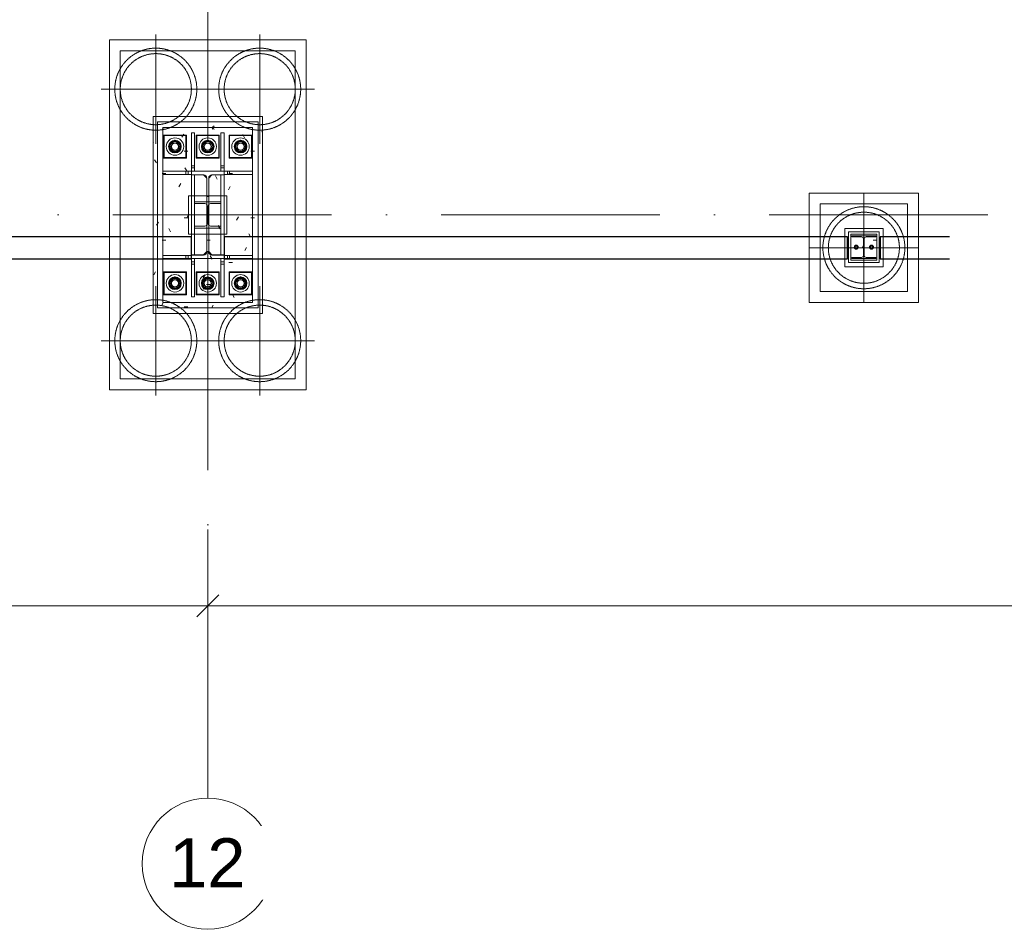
# Model space of a CAD drawing. Header units: millimetres. Extents: x 75701 to 402820, y 135 to 33652.
# Tile 17 of 52: x 148050 to 157054, y 1217 to 9535. Entities that reach past the tile are written whole.
import ezdxf

# ---------------------------------------------------------------- set-up
doc = ezdxf.new("R2010")
doc.units = ezdxf.units.MM
for name, pattern in [('A_CARA_07', [7, 5, -2]), ('A_CARA_15', [7.6, 5, -1.3, 0, -1.3]), ('Čerchovaná 20mm', [3000, 2000, -500, 0, -500])]:
    doc.linetypes.add(name, pattern=pattern)
for name, color, linetype, lineweight in [('11542_003_OK-HALA_TaO-1_ET_R01_AciS_2025-04-14_sloupy_dwg', 150, 'Continuous', 9), ('CA_KOTY', 3, 'Continuous', 9), ('CA_KOTY-100', 3, 'Continuous', 9), ('CA_NEVHRA', 3, 'A_CARA_07', 9), ('CA_OSY', 5, 'A_CARA_15', 9), ('CA_POHHRA25', 7, 'Continuous', 13), ('CA_REZY', 1, 'Continuous', 25), ('CA_TEXT35', 62, 'Continuous', 9), ('CA_ZAKLADY25', 7, 'Continuous', 13), ('Konstrukční přípoje', 7, 'Continuous', 13), ('SS_HALA_TaO-DODAVKA_STAVEBNI', 150, 'Continuous', 9), ('SS_HALA_TaO-PODLITI', 150, 'Continuous', 9), ('SS_HALA_TaO-SLOUP', 150, 'Continuous', 9)]:
    doc.layers.add(name, color=color, linetype=linetype, lineweight=lineweight)
doc.styles.add('Arial_1', font='arial.ttf', dxfattribs={"height": 450})
doc.styles.add('Arial_3', font='arial.ttf', dxfattribs={"width": 0.8, "height": 250})
doc.dimstyles.new('HP_Přímá_-_2_5_mm_Ariel', dxfattribs={"dimscale": 304.8, "dimtxt": 255.06485, "dimasz": 0.656168, "dimexe": 0.328084, "dimexo": 0.0625, "dimgap": 0.164042, "dimtad": 1, "dimdec": 0, "dimzin": 0, "dimdsep": 46, "dimtxsty": 'Arial_3', "dimblk1": 'OBLIQUE', "dimblk2": 'OBLIQUE', "dimsah": 1, "dimcen": 0.09, "dimazin": 0, "dimtfac": 1, "dimtdec": 4, "dimtix": 1, "dimtmove": 0, "dimatfit": 3, "dimfxl": 2.296588, "dimfxlon": 1, "dimtvp": 1, "dimtfill": 1, "dimtolj": 1, "dimtzin": 0, "dimarcsym": 2})
pattern_1 = [(0, (0, 0), (812.8, 203.2), [33.528, -576.072, 33.528, -576.072, -3251.2]), (0, (0, 0), (812.8, 203.2), [-1219.2, 33.528, -1185.672, 33.528, -576.072, -1422.4]), (0, (0, 0), (812.8, 203.2), [-3048, 33.528, -372.872, 33.528, -982.472]), (120, (304.8, 101.6), (-582.37636, 602.30545), [33.528, -576.072, 33.528, -576.072, -3251.2]), (120, (304.8, 101.6), (-582.37636, 602.30545), [-1219.2, 33.528, -1185.672, 33.528, -576.072, -1422.4]), (120, (304.8, 101.6), (-582.37636, 602.30545), [-3048, 33.528, -372.872, 33.528, -982.472]), (240, (406.4, 508), (-230.42364, -805.50545), [33.528, -576.072, 33.528, -576.072, -3251.2]), (240, (406.4, 508), (-230.42364, -805.50545), [-1219.2, 33.528, -1185.672, 33.528, -576.072, -1422.4]), (240, (406.4, 508), (-230.42364, -805.50545), [-3048, 33.528, -372.872, 33.528, -982.472])]

# ---------------------------------------------------------------- blocks, each defined once
blk = doc.blocks.new('pilota 600 mm - D_750_650-2142274-525_600')
at = {"layer": 'CA_NEVHRA'}
for p, q in [((0, 0), (0, 500)), ((0, 0), (-500, 0)), ((0, 0), (0, -250)), ((0, 0), (500, 0)), ((0, -250), (0, -500))]:
    blk.add_line(p, q, dxfattribs=at)
blk = doc.blocks.new('pilota 600 mm - D_750_650-2142275-525_600')
at = {"layer": 'CA_NEVHRA'}
for p, q in [((0, 250), (0, 500)), ((0, 0), (0, 250)), ((0, 0), (-500, 0)), ((0, 0), (500, 0)), ((0, 0), (0, -500))]:
    blk.add_line(p, q, dxfattribs=at)
blk = doc.blocks.new('pilota 600 mm - D_750_650-2142303-525_600')
at = {"layer": 'CA_NEVHRA'}
for p, q in [((0, 175), (0, 500)), ((0, 0), (0, 175)), ((-175, 0), (-500, 0)), ((0, 0), (-175, 0)), ((0, 0), (0, -175)), ((0, 0), (175, 0)), ((175, 0), (500, 0)), ((0, -175), (0, -500))]:
    blk.add_line(p, q, dxfattribs=at)
blk = doc.blocks.new('11542_003_OK-HALA_TaO-1_ET_R01_AciS_2025-04-14_sloupy_dwg-V8-525_600')
at = {"layer": '11542_003_OK-HALA_TaO-1_ET_R01_AciS_2025-04-14_sloupy_dwg'}
for p, q in [((149920, 8150), (149620, 8150)), ((149620, 8150), (149620, 8117)), ((149620, 8117), (149731.2, 8117)), ((149808.8, 8117), (149920, 8117)), ((149920, 8117), (149920, 8150)), ((149761.2, 8087), (149761.2, 7413)), ((149778.8, 7413), (149778.8, 8087)), ((155880, 7560), (155660, 7560)), ((155660, 7560), (155660, 7549)), ((155660, 7549), (155748.5, 7549)), ((155766.5, 7531), (155766.5, 7379)), ((155773.5, 7379), (155773.5, 7531)), ((155791.5, 7549), (155880, 7549)), ((155880, 7549), (155880, 7560)), ((149731.2, 7383), (149620, 7383)), ((149620, 7383), (149620, 7350)), ((149620, 7350), (149920, 7350)), ((149920, 7383), (149808.8, 7383)), ((149920, 7350), (149920, 7383)), ((155748.5, 7361), (155660, 7361)), ((155660, 7361), (155660, 7350)), ((155660, 7350), (155880, 7350)), ((155880, 7361), (155791.5, 7361)), ((155880, 7350), (155880, 7361))]:
    blk.add_line(p, q, dxfattribs=at)
for centre, radius, start, end in [((149731.2, 8087), 30, 0, 90), ((149808.8, 8087), 30, 90, 180), ((155748.5, 7531), 18, 0, 90), ((155791.5, 7531), 18, 90, 180), ((149731.2, 7413), 30, 270, 0), ((149808.8, 7413), 30, 180, 270), ((155748.5, 7379), 18, 270, 0), ((155791.5, 7379), 18, 180, 270)]:
    blk.add_arc(centre, radius, start, end, dxfattribs=at)
at = {"layer": 'SS_HALA_TaO-DODAVKA_STAVEBNI'}
for p, q in [((149470, 8427.4), (149424.6, 8401.2)), ((149424.6, 8401.2), (149470, 8427.4)), ((149424.6, 8401.2), (149424.6, 8348.8)), ((149424.6, 8348.8), (149424.6, 8401.2)), ((149515.4, 8401.2), (149470, 8427.4)), ((149470, 8427.4), (149515.4, 8401.2)), ((149515.4, 8348.8), (149515.4, 8401.2)), ((149515.4, 8401.2), (149515.4, 8348.8)), ((149770, 8427.4), (149724.6, 8401.2)), ((149724.6, 8401.2), (149770, 8427.4)), ((149724.6, 8401.2), (149724.6, 8348.8)), ((149724.6, 8348.8), (149724.6, 8401.2)), ((149815.4, 8401.2), (149770, 8427.4)), ((149770, 8427.4), (149815.4, 8401.2)), ((149815.4, 8348.8), (149815.4, 8401.2)), ((149815.4, 8401.2), (149815.4, 8348.8)), ((150070, 8427.4), (150024.6, 8401.2)), ((150024.6, 8401.2), (150070, 8427.4)), ((150024.6, 8401.2), (150024.6, 8348.8)), ((150024.6, 8348.8), (150024.6, 8401.2)), ((150115.4, 8401.2), (150070, 8427.4)), ((150070, 8427.4), (150115.4, 8401.2)), ((150115.4, 8348.8), (150115.4, 8401.2)), ((150115.4, 8401.2), (150115.4, 8348.8)), ((149424.6, 8348.8), (149470, 8322.6)), ((149470, 8322.6), (149424.6, 8348.8)), ((149470, 8322.6), (149515.4, 8348.8)), ((149515.4, 8348.8), (149470, 8322.6)), ((149724.6, 8348.8), (149770, 8322.6)), ((149770, 8322.6), (149724.6, 8348.8)), ((149770, 8322.6), (149815.4, 8348.8)), ((149815.4, 8348.8), (149770, 8322.6)), ((150024.6, 8348.8), (150070, 8322.6)), ((150070, 8322.6), (150024.6, 8348.8)), ((150070, 8322.6), (150115.4, 8348.8)), ((150115.4, 8348.8), (150070, 8322.6)), ((149470, 7177.4), (149424.6, 7151.2)), ((149424.6, 7151.2), (149470, 7177.4)), ((149424.6, 7151.2), (149424.6, 7098.8)), ((149424.6, 7098.8), (149424.6, 7151.2)), ((149515.4, 7151.2), (149470, 7177.4)), ((149470, 7177.4), (149515.4, 7151.2)), ((149515.4, 7098.8), (149515.4, 7151.2)), ((149515.4, 7151.2), (149515.4, 7098.8)), ((149770, 7177.4), (149724.6, 7151.2)), ((149724.6, 7151.2), (149770, 7177.4)), ((149724.6, 7151.2), (149724.6, 7098.8)), ((149724.6, 7098.8), (149724.6, 7151.2)), ((149815.4, 7151.2), (149770, 7177.4)), ((149770, 7177.4), (149815.4, 7151.2)), ((149815.4, 7098.8), (149815.4, 7151.2)), ((149815.4, 7151.2), (149815.4, 7098.8)), ((150070, 7177.4), (150024.6, 7151.2)), ((150024.6, 7151.2), (150070, 7177.4)), ((150024.6, 7151.2), (150024.6, 7098.8)), ((150024.6, 7098.8), (150024.6, 7151.2)), ((150115.4, 7151.2), (150070, 7177.4)), ((150070, 7177.4), (150115.4, 7151.2)), ((150115.4, 7098.8), (150115.4, 7151.2)), ((150115.4, 7151.2), (150115.4, 7098.8)), ((149424.6, 7098.8), (149470, 7072.6)), ((149470, 7072.6), (149424.6, 7098.8)), ((149470, 7072.6), (149515.4, 7098.8)), ((149515.4, 7098.8), (149470, 7072.6)), ((149724.6, 7098.8), (149770, 7072.6)), ((149770, 7072.6), (149724.6, 7098.8)), ((149770, 7072.6), (149815.4, 7098.8)), ((149815.4, 7098.8), (149770, 7072.6)), ((150024.6, 7098.8), (150070, 7072.6)), ((150070, 7072.6), (150024.6, 7098.8)), ((150070, 7072.6), (150115.4, 7098.8)), ((150115.4, 7098.8), (150070, 7072.6))]:
    blk.add_line(p, q, dxfattribs=at)
for centre, radius, start, end in [((149470, 8375), 57.5, 0, 180), ((149470, 8375), 57.5, 0, 180), ((149470, 8375), 57.5, 180, 0), ((149470, 8375), 57.5, 180, 0), ((149470, 8375), 32, 0, 180), ((149470, 8375), 32, 0, 180), ((149470, 8375), 32, 0, 180), ((149470, 8375), 32, 0, 180), ((149470, 8375), 32, 180, 0), ((149470, 8375), 32, 180, 0), ((149470, 8375), 32, 180, 0), ((149470, 8375), 32, 180, 0), ((149770, 8375), 57.5, 0, 180), ((149770, 8375), 57.5, 0, 180), ((149770, 8375), 57.5, 180, 0), ((149770, 8375), 57.5, 180, 0), ((149770, 8375), 32, 0, 180), ((149770, 8375), 32, 0, 180), ((149770, 8375), 32, 0, 180), ((149770, 8375), 32, 0, 180), ((149770, 8375), 32, 180, 0), ((149770, 8375), 32, 180, 0), ((149770, 8375), 32, 180, 0), ((149770, 8375), 32, 180, 0), ((150070, 8375), 57.5, 0, 180), ((150070, 8375), 57.5, 0, 180), ((150070, 8375), 57.5, 180, 0), ((150070, 8375), 57.5, 180, 0), ((150070, 8375), 32, 0, 180), ((150070, 8375), 32, 0, 180), ((150070, 8375), 32, 0, 180), ((150070, 8375), 32, 0, 180), ((150070, 8375), 32, 180, 0), ((150070, 8375), 32, 180, 0), ((150070, 8375), 32, 180, 0), ((150070, 8375), 32, 180, 0), ((149470, 7125), 57.5, 0, 180), ((149470, 7125), 57.5, 0, 180), ((149470, 7125), 57.5, 180, 0), ((149470, 7125), 57.5, 180, 0), ((149470, 7125), 32, 0, 180), ((149470, 7125), 32, 0, 180), ((149470, 7125), 32, 0, 180), ((149470, 7125), 32, 0, 180), ((149470, 7125), 32, 180, 0), ((149470, 7125), 32, 180, 0), ((149470, 7125), 32, 180, 0), ((149470, 7125), 32, 180, 0), ((149770, 7125), 57.5, 0, 180), ((149770, 7125), 57.5, 0, 180), ((149770, 7125), 57.5, 180, 0), ((149770, 7125), 57.5, 180, 0), ((149770, 7125), 32, 0, 180), ((149770, 7125), 32, 0, 180), ((149770, 7125), 32, 0, 180), ((149770, 7125), 32, 0, 180), ((149770, 7125), 32, 180, 0), ((149770, 7125), 32, 180, 0), ((149770, 7125), 32, 180, 0), ((149770, 7125), 32, 180, 0), ((150070, 7125), 57.5, 0, 180), ((150070, 7125), 57.5, 0, 180), ((150070, 7125), 57.5, 180, 0), ((150070, 7125), 57.5, 180, 0), ((150070, 7125), 32, 0, 180), ((150070, 7125), 32, 0, 180), ((150070, 7125), 32, 0, 180), ((150070, 7125), 32, 0, 180), ((150070, 7125), 32, 180, 0), ((150070, 7125), 32, 180, 0), ((150070, 7125), 32, 180, 0), ((150070, 7125), 32, 180, 0)]:
    blk.add_arc(centre, radius, start, end, dxfattribs=at)
at = {"layer": 'SS_HALA_TaO-PODLITI'}
for p, q in [((150230, 8600), (149310, 8600)), ((149310, 8600), (150230, 8600)), ((149310, 8600), (149310, 6900)), ((149310, 6900), (149310, 8600)), ((150230, 6900), (150230, 8600)), ((150230, 8600), (150230, 6900)), ((155910, 7595), (155630, 7595)), ((155630, 7595), (155910, 7595)), ((155630, 7595), (155630, 7315)), ((155630, 7315), (155630, 7595)), ((155910, 7315), (155910, 7595)), ((155910, 7595), (155910, 7315)), ((155630, 7315), (155910, 7315)), ((155910, 7315), (155630, 7315)), ((149310, 6900), (150230, 6900)), ((150230, 6900), (149310, 6900))]:
    blk.add_line(p, q, dxfattribs=at)
at = {"layer": 'SS_HALA_TaO-SLOUP'}
for p, q in [((149360, 8550), (150180, 8550)), ((150180, 8550), (149360, 8550)), ((149360, 6950), (149360, 8550)), ((149360, 8550), (149360, 6950)), ((149365, 8480), (149365, 8270)), ((149365, 8270), (149365, 8480)), ((149575, 8480), (149365, 8480)), ((149365, 8480), (149575, 8480)), ((149575, 8270), (149575, 8480)), ((149575, 8480), (149575, 8270)), ((149620, 8500), (149650, 8500)), ((149650, 8500), (149620, 8500)), ((149620, 8500), (149620, 8200)), ((149620, 8180), (149620, 8500)), ((149650, 8200), (149650, 8500)), ((149650, 8500), (149650, 8180)), ((149665, 8480), (149665, 8270)), ((149665, 8270), (149665, 8480)), ((149875, 8480), (149665, 8480)), ((149665, 8480), (149875, 8480)), ((149875, 8270), (149875, 8480)), ((149875, 8480), (149875, 8270)), ((149890, 8500), (149890, 8200)), ((149890, 8180), (149890, 8500)), ((149890, 8500), (149920, 8500)), ((149890, 8500), (149920, 8500)), ((149920, 8200), (149920, 8500)), ((149920, 8500), (149920, 8180)), ((149965, 8480), (149965, 8270)), ((149965, 8270), (149965, 8480)), ((150175, 8480), (149965, 8480)), ((149965, 8480), (150175, 8480)), ((150175, 8270), (150175, 8480)), ((150175, 8480), (150175, 8270)), ((150180, 8550), (150180, 6950)), ((150180, 6950), (150180, 8550)), ((149365, 8270), (149575, 8270)), ((149575, 8270), (149365, 8270)), ((149620, 8200), (149620, 8150)), ((149650, 8200), (149620, 8200)), ((149650, 8150), (149650, 8200)), ((149665, 8270), (149875, 8270)), ((149875, 8270), (149665, 8270)), ((149920, 8200), (149890, 8200)), ((149890, 8200), (149890, 8150)), ((149920, 8150), (149920, 8200)), ((149965, 8270), (150175, 8270)), ((150175, 8270), (149965, 8270)), ((149570, 8150), (149360, 8150)), ((149360, 8150), (149590, 8150)), ((149360, 8120), (149360, 8150)), ((149360, 8120), (149360, 8150)), ((149360, 8120), (149570, 8120)), ((149590, 8120), (149360, 8120)), ((149620, 8150), (149570, 8150)), ((149570, 8150), (149570, 8120)), ((149570, 8120), (149620, 8120)), ((149590, 8150), (149620, 8150)), ((149590, 8120), (149590, 8150)), ((149620, 8120), (149590, 8120)), ((149650, 8180), (149620, 8180)), ((149620, 8150), (149620, 8180)), ((149620, 8150), (149620, 8117)), ((149920, 8150), (149620, 8150)), ((149650, 8150), (149620, 8150)), ((149650, 8150), (149620, 8150)), ((149620, 8120), (149620, 8150)), ((149620, 8120), (149620, 8150)), ((149620, 8117), (149731.2, 8117)), ((149650, 8117), (149620, 8117)), ((149620, 8117), (149620, 7383)), ((149650, 8117), (149620, 8117)), ((149620, 7383), (149620, 8117)), ((149621.2, 8116), (149731.2, 8116)), ((149731.2, 8116), (149621.2, 8116)), ((149621.2, 7384), (149621.2, 8116)), ((149621.2, 8116), (149621.2, 7384)), ((149650, 8180), (149650, 8150)), ((149650, 7383), (149650, 8117)), ((149650, 8117), (149650, 7383)), ((149731.2, 8116), (149761.2, 8086)), ((149761.2, 8086), (149731.2, 8116)), ((149778.8, 8086), (149808.8, 8116)), ((149808.8, 8116), (149778.8, 8086)), ((149920, 8117), (149808.8, 8117)), ((149808.8, 8116), (149918.8, 8116)), ((149918.8, 8116), (149808.8, 8116)), ((149890, 8150), (149890, 8180)), ((149890, 8180), (149920, 8180)), ((149890, 8150), (149920, 8150)), ((149890, 8150), (149920, 8150)), ((149890, 8117), (149890, 7383)), ((149920, 8117), (149890, 8117)), ((149920, 8117), (149890, 8117)), ((149890, 7383), (149890, 8117)), ((149918.8, 8116), (149918.8, 7384)), ((149918.8, 7384), (149918.8, 8116)), ((149920, 8180), (149920, 8150)), ((149920, 8150), (149920, 8117)), ((149920, 8150), (149950, 8150)), ((149920, 8120), (149920, 8150)), ((149920, 8120), (149920, 8150)), ((149970, 8150), (149920, 8150)), ((149950, 8120), (149920, 8120)), ((149920, 8120), (149970, 8120)), ((149920, 7383), (149920, 8117)), ((149920, 8117), (149920, 7383)), ((149950, 8150), (150180, 8150)), ((149950, 8120), (149950, 8150)), ((150180, 8120), (149950, 8120)), ((150180, 8150), (149970, 8150)), ((149970, 8120), (149970, 8150)), ((149970, 8120), (150180, 8120)), ((150180, 8150), (150180, 8120)), ((150180, 8120), (150180, 8150)), ((149761.2, 8087), (149761.2, 7413)), ((149761.2, 8086), (149761.2, 7414)), ((149761.2, 7414), (149761.2, 8086)), ((149778.8, 8087), (149778.8, 7413)), ((149778.8, 7414), (149778.8, 8086)), ((149778.8, 8086), (149778.8, 7414)), ((149650, 7853), (149650, 7870)), ((149650, 7870), (149650, 7853)), ((149650, 7870), (149890, 7870)), ((149890, 7870), (149650, 7870)), ((149744, 7853), (149650, 7853)), ((149650, 7853), (149744, 7853)), ((149890, 7853), (149796, 7853)), ((149796, 7853), (149890, 7853)), ((149890, 7870), (149890, 7853)), ((149890, 7853), (149890, 7870)), ((149765, 7668), (149765, 7832)), ((149765, 7832), (149765, 7668)), ((149775, 7832), (149775, 7668)), ((149775, 7668), (149775, 7832)), ((149650, 7647), (149744, 7647)), ((149744, 7647), (149650, 7647)), ((149650, 7630), (149650, 7647)), ((149650, 7647), (149650, 7630)), ((149890, 7630), (149650, 7630)), ((149650, 7630), (149890, 7630)), ((149796, 7647), (149890, 7647)), ((149890, 7647), (149796, 7647)), ((149890, 7647), (149890, 7630)), ((149890, 7630), (149890, 7647)), ((155650, 7575), (155890, 7575)), ((155890, 7575), (155650, 7575)), ((155650, 7335), (155650, 7575)), ((155650, 7575), (155650, 7335)), ((155890, 7575), (155890, 7335)), ((155890, 7335), (155890, 7575)), ((155660, 7560), (155660, 7549)), ((155880, 7560), (155660, 7560)), ((155660, 7549), (155748.5, 7549)), ((155766.5, 7531), (155766.5, 7379)), ((155773.5, 7531), (155773.5, 7379)), ((155880, 7549), (155791.5, 7549)), ((155880, 7560), (155880, 7549)), ((149731.2, 7384), (149621.2, 7384)), ((149621.2, 7384), (149731.2, 7384)), ((149761.2, 7414), (149731.2, 7384)), ((149731.2, 7384), (149761.2, 7414)), ((149808.8, 7384), (149778.8, 7414)), ((149778.8, 7414), (149808.8, 7384)), ((149918.8, 7384), (149808.8, 7384)), ((149808.8, 7384), (149918.8, 7384)), ((155700, 7472.3), (155685, 7463.7)), ((155685, 7463.7), (155700, 7472.3)), ((155685, 7463.7), (155685, 7446.4)), ((155685, 7446.4), (155685, 7463.7)), ((155685, 7446.4), (155700, 7437.7)), ((155700, 7437.7), (155685, 7446.4)), ((155715, 7463.7), (155700, 7472.3)), ((155700, 7472.3), (155715, 7463.7)), ((155700, 7437.7), (155715, 7446.4)), ((155715, 7446.4), (155700, 7437.7)), ((155715, 7446.4), (155715, 7463.7)), ((155715, 7463.7), (155715, 7446.4)), ((155840, 7472.3), (155825, 7463.7)), ((155825, 7463.7), (155840, 7472.3)), ((155825, 7463.7), (155825, 7446.4)), ((155825, 7446.4), (155825, 7463.7)), ((155825, 7446.4), (155840, 7437.7)), ((155840, 7437.7), (155825, 7446.4)), ((155855, 7463.7), (155840, 7472.3)), ((155840, 7472.3), (155855, 7463.7)), ((155840, 7437.7), (155855, 7446.4)), ((155855, 7446.4), (155840, 7437.7)), ((155855, 7446.4), (155855, 7463.7)), ((155855, 7463.7), (155855, 7446.4)), ((149360, 7350), (149360, 7380)), ((149360, 7380), (149360, 7350)), ((149570, 7380), (149360, 7380)), ((149360, 7380), (149590, 7380)), ((149360, 7350), (149570, 7350)), ((149590, 7350), (149360, 7350)), ((149620, 7380), (149570, 7380)), ((149570, 7380), (149570, 7350)), ((149570, 7350), (149620, 7350)), ((149590, 7380), (149590, 7350)), ((149590, 7380), (149620, 7380)), ((149620, 7350), (149590, 7350)), ((149620, 7383), (149620, 7350)), ((149731.2, 7383), (149620, 7383)), ((149620, 7383), (149650, 7383)), ((149650, 7383), (149620, 7383)), ((149620, 7380), (149620, 7350)), ((149620, 7380), (149620, 7350)), ((149620, 7350), (149920, 7350)), ((149620, 7350), (149620, 7300)), ((149650, 7350), (149620, 7350)), ((149650, 7350), (149620, 7350)), ((149620, 7320), (149620, 7350)), ((149650, 7320), (149620, 7320)), ((149620, 7000), (149620, 7320)), ((149620, 7300), (149650, 7300)), ((149620, 7300), (149620, 7000)), ((149650, 7300), (149650, 7350)), ((149650, 7350), (149650, 7320)), ((149650, 7320), (149650, 7000)), ((149650, 7000), (149650, 7300)), ((149920, 7383), (149808.8, 7383)), ((149890, 7383), (149920, 7383)), ((149920, 7383), (149890, 7383)), ((149890, 7320), (149890, 7350)), ((149890, 7350), (149920, 7350)), ((149890, 7350), (149920, 7350)), ((149890, 7350), (149890, 7300)), ((149890, 7000), (149890, 7320)), ((149890, 7320), (149920, 7320)), ((149890, 7300), (149890, 7000)), ((149890, 7300), (149920, 7300)), ((149920, 7350), (149920, 7383)), ((149970, 7380), (149920, 7380)), ((149920, 7380), (149920, 7350)), ((149920, 7380), (149920, 7350)), ((149920, 7380), (149950, 7380)), ((149920, 7350), (149920, 7320)), ((149920, 7300), (149920, 7350)), ((149920, 7350), (149970, 7350)), ((149950, 7350), (149920, 7350)), ((149920, 7320), (149920, 7000)), ((149920, 7000), (149920, 7300)), ((149950, 7380), (149950, 7350)), ((149950, 7380), (150180, 7380)), ((150180, 7350), (149950, 7350)), ((149970, 7350), (149970, 7380)), ((150180, 7380), (149970, 7380)), ((149970, 7350), (150180, 7350)), ((150180, 7380), (150180, 7350)), ((150180, 7380), (150180, 7350)), ((155890, 7335), (155650, 7335)), ((155650, 7335), (155890, 7335)), ((155660, 7361), (155660, 7350)), ((155748.5, 7361), (155660, 7361)), ((155660, 7350), (155880, 7350)), ((155791.5, 7361), (155880, 7361)), ((155880, 7361), (155880, 7350)), ((149365, 7230), (149365, 7020)), ((149365, 7020), (149365, 7230)), ((149575, 7230), (149365, 7230)), ((149365, 7230), (149575, 7230)), ((149575, 7020), (149575, 7230)), ((149575, 7230), (149575, 7020)), ((149665, 7230), (149665, 7020)), ((149665, 7020), (149665, 7230)), ((149875, 7230), (149665, 7230)), ((149665, 7230), (149875, 7230)), ((149875, 7020), (149875, 7230)), ((149875, 7230), (149875, 7020)), ((149965, 7230), (149965, 7020)), ((149965, 7020), (149965, 7230)), ((150175, 7230), (149965, 7230)), ((149965, 7230), (150175, 7230)), ((150175, 7020), (150175, 7230)), ((150175, 7230), (150175, 7020)), ((150180, 6950), (149360, 6950)), ((149360, 6950), (150180, 6950)), ((149365, 7020), (149575, 7020)), ((149575, 7020), (149365, 7020)), ((149650, 7000), (149620, 7000)), ((149650, 7000), (149620, 7000)), ((149665, 7020), (149875, 7020)), ((149875, 7020), (149665, 7020)), ((149920, 7000), (149890, 7000)), ((149890, 7000), (149920, 7000)), ((149965, 7020), (150175, 7020)), ((150175, 7020), (149965, 7020))]:
    blk.add_line(p, q, dxfattribs=at)
for centre, radius, start, end in [((149470, 8375), 45, 0, 180), ((149470, 8375), 45, 0, 180), ((149470, 8375), 45, 180, 0), ((149470, 8375), 45, 180, 0), ((149470, 8375), 35, 0, 180), ((149470, 8375), 35, 0, 180), ((149470, 8375), 35, 180, 0), ((149470, 8375), 35, 180, 0), ((149770, 8375), 45, 0, 180), ((149770, 8375), 45, 0, 180), ((149770, 8375), 45, 180, 0), ((149770, 8375), 45, 180, 0), ((149770, 8375), 35, 0, 180), ((149770, 8375), 35, 0, 180), ((149770, 8375), 35, 180, 0), ((149770, 8375), 35, 180, 0), ((150070, 8375), 45, 0, 180), ((150070, 8375), 45, 0, 180), ((150070, 8375), 45, 180, 0), ((150070, 8375), 45, 180, 0), ((150070, 8375), 35, 0, 180), ((150070, 8375), 35, 0, 180), ((150070, 8375), 35, 180, 0), ((150070, 8375), 35, 180, 0), ((149731.2, 8087), 30, 0, 90), ((149808.8, 8087), 30, 90, 180), ((149744, 7832), 21, 0, 90), ((149744, 7832), 21, 0, 90), ((149796, 7832), 21, 90, 180), ((149796, 7832), 21, 90, 180), ((149744, 7668), 21, 270, 0), ((149744, 7668), 21, 270, 0), ((149796, 7668), 21, 180, 270), ((149796, 7668), 21, 180, 270), ((155700, 7455), 18.5, 0, 180), ((155700, 7455), 18.5, 0, 180), ((155748.5, 7531), 18, 0, 90), ((155791.5, 7531), 18, 90, 180), ((155840, 7455), 18.5, 0, 180), ((155840, 7455), 18.5, 0, 180), ((149731.2, 7413), 30, 270, 0), ((149808.8, 7413), 30, 180, 270), ((155700, 7455), 18.5, 180, 0), ((155700, 7455), 18.5, 180, 0), ((155700, 7455), 11, 0, 180), ((155700, 7455), 11, 0, 180), ((155700, 7455), 11, 180, 0), ((155700, 7455), 11, 180, 0), ((155700, 7455), 10, 0, 180), ((155700, 7455), 10, 0, 180), ((155700, 7455), 10, 0, 180), ((155700, 7455), 10, 0, 180), ((155700, 7455), 10, 180, 0), ((155700, 7455), 10, 180, 0), ((155700, 7455), 10, 180, 0), ((155700, 7455), 10, 180, 0), ((155840, 7455), 18.5, 180, 0), ((155840, 7455), 18.5, 180, 0), ((155840, 7455), 11, 0, 180), ((155840, 7455), 11, 0, 180), ((155840, 7455), 11, 180, 0), ((155840, 7455), 11, 180, 0), ((155840, 7455), 10, 0, 180), ((155840, 7455), 10, 0, 180), ((155840, 7455), 10, 0, 180), ((155840, 7455), 10, 0, 180), ((155840, 7455), 10, 180, 0), ((155840, 7455), 10, 180, 0), ((155840, 7455), 10, 180, 0), ((155840, 7455), 10, 180, 0), ((155748.5, 7379), 18, 270, 0), ((155791.5, 7379), 18, 180, 270), ((149470, 7125), 45, 0, 180), ((149470, 7125), 45, 0, 180), ((149470, 7125), 45, 180, 0), ((149470, 7125), 45, 180, 0), ((149470, 7125), 35, 0, 180), ((149470, 7125), 35, 0, 180), ((149470, 7125), 35, 180, 0), ((149470, 7125), 35, 180, 0), ((149770, 7125), 45, 0, 180), ((149770, 7125), 45, 0, 180), ((149770, 7125), 45, 180, 0), ((149770, 7125), 45, 180, 0), ((149770, 7125), 35, 0, 180), ((149770, 7125), 35, 0, 180), ((149770, 7125), 35, 180, 0), ((149770, 7125), 35, 180, 0), ((150070, 7125), 45, 0, 180), ((150070, 7125), 45, 0, 180), ((150070, 7125), 45, 180, 0), ((150070, 7125), 45, 180, 0), ((150070, 7125), 35, 0, 180), ((150070, 7125), 35, 0, 180), ((150070, 7125), 35, 180, 0), ((150070, 7125), 35, 180, 0)]:
    blk.add_arc(centre, radius, start, end, dxfattribs=at)
blk = doc.blocks.new('M_Šroub HPM-E - 64_E-1759689-525_600')
at = {"layer": 'Konstrukční přípoje'}
for p, q in [((100, 100), (-100, 100)), ((-100, 100), (-100, -100)), ((-100, -100), (-100, 100)), ((-100, 100), (100, 100)), ((100, -100), (100, 100)), ((100, 100), (100, -100)), ((0, 57.7), (-50, 28.9)), ((0, 57.7), (-50, 28.9)), ((-50, 28.9), (0, 57.7)), ((0, 57.7), (-50, 28.9)), ((-50, 28.9), (-50, -28.9)), ((-50, 28.9), (-50, -28.9)), ((-50, -28.9), (-50, 28.9)), ((-50, 28.9), (-50, -28.9)), ((50, 28.9), (0, 57.7)), ((50, 28.9), (0, 57.7)), ((0, 57.7), (50, 28.9)), ((50, 28.9), (0, 57.7)), ((50, -28.9), (50, 28.9)), ((50, -28.9), (50, 28.9)), ((50, 28.9), (50, -28.9)), ((50, -28.9), (50, 28.9)), ((-50, -28.9), (0, -57.7)), ((-50, -28.9), (0, -57.7)), ((0, -57.7), (-50, -28.9)), ((-50, -28.9), (0, -57.7)), ((0, -57.7), (50, -28.9)), ((0, -57.7), (50, -28.9)), ((50, -28.9), (0, -57.7)), ((0, -57.7), (50, -28.9)), ((-100, -100), (100, -100)), ((100, -100), (-100, -100))]:
    blk.add_line(p, q, dxfattribs=at)
for radius, start, end in [(80, 360, 180), (80, 0, 180), (80, 360, 180), (80, 0, 180), (32, 0, 180), (32, 360, 180), (32, 0, 180), (32, 0, 180), (32, 0, 180), (32, 0, 180), (32, 0, 180), (32, 0, 180), (80, 180, 360), (80, 180, 360), (80, 180, 360), (80, 180, 360), (32, 180, 360), (32, 180, 360), (32, 180, 360), (32, 180, 360), (32, 180, 360), (32, 180, 360), (32, 180, 360), (32, 180, 360)]:
    blk.add_arc((0, 0), radius, start, end, dxfattribs=at)
blk = doc.blocks.new('M_Šroub HPM-E - 64_E-1759690-525_600')
at = {"layer": 'Konstrukční přípoje'}
for p, q in [((100, 100), (-100, 100)), ((-100, 100), (-100, -100)), ((-100, -100), (-100, 100)), ((-100, 100), (100, 100)), ((100, -100), (100, 100)), ((100, 100), (100, -100)), ((0, 57.7), (-50, 28.9)), ((0, 57.7), (-50, 28.9)), ((-50, 28.9), (0, 57.7)), ((0, 57.7), (-50, 28.9)), ((-50, 28.9), (-50, -28.9)), ((-50, 28.9), (-50, -28.9)), ((-50, -28.9), (-50, 28.9)), ((-50, 28.9), (-50, -28.9)), ((50, 28.9), (0, 57.7)), ((50, 28.9), (0, 57.7)), ((0, 57.7), (50, 28.9)), ((50, 28.9), (0, 57.7)), ((50, -28.9), (50, 28.9)), ((50, -28.9), (50, 28.9)), ((50, 28.9), (50, -28.9)), ((50, -28.9), (50, 28.9)), ((-50, -28.9), (0, -57.7)), ((-50, -28.9), (0, -57.7)), ((0, -57.7), (-50, -28.9)), ((-50, -28.9), (0, -57.7)), ((0, -57.7), (50, -28.9)), ((0, -57.7), (50, -28.9)), ((50, -28.9), (0, -57.7)), ((0, -57.7), (50, -28.9)), ((-100, -100), (100, -100)), ((100, -100), (-100, -100))]:
    blk.add_line(p, q, dxfattribs=at)
for radius, start, end in [(80, 0, 180), (80, 0, 180), (80, 0, 180), (80, 0, 180), (80, 180, 360), (80, 180, 0), (80, 180, 360), (80, 180, 0), (32, 0, 180), (32, 0, 180), (32, 0, 180), (32, 0, 180), (32, 0, 180), (32, 0, 180), (32, 0, 180), (32, 0, 180), (32, 180, 360), (32, 180, 360), (32, 180, 360), (32, 180, 360), (32, 180, 360), (32, 180, 0), (32, 180, 360), (32, 180, 360)]:
    blk.add_arc((0, 0), radius, start, end, dxfattribs=at)
blk = doc.blocks.new('Osnova - Bublina osnovy 12mm-4850-525_600')
at = {"layer": 'CA_TEXT35'}
blk.add_circle((0, 0), 6, dxfattribs=at)
blk = doc.blocks.new('DIMBLOCK16-525_600')
at = {"layer": 'CA_KOTY-100'}
for p, q in [((137770, 4174.7), (137770, 4874.7)), ((149770, 4174.7), (149770, 4874.7)), ((137770, 4174.7), (137870, 4274.7)), ((149770, 4174.7), (149870, 4274.7)), ((137770, 4174.7), (137670, 4074.7)), ((137770, 4174.7), (149770, 4174.7)), ((137770, 4174.7), (137770, 4074.7)), ((149770, 4174.7), (149670, 4074.7)), ((149770, 4174.7), (149770, 4074.7))]:
    blk.add_line(p, q, dxfattribs=at)
at = {"layer": 'CA_KOTY-100', "color": 0, "insert": (143387.4, 4549.2), "char_height": 250, "width": 918.233, "attachment_point": 1, "line_spacing_factor": 0.941778, "style": 'Arial_3', "bg_fill": 3, "box_fill_scale": 1.25, "bg_fill_color": 256, "bg_fill_true_color": 13158600, "bg_fill_transparency": 0}
blk.add_mtext('12000', dxfattribs=at)
blk = doc.blocks.new('_Oblique')
at = {"color": 0, "linetype": 'ByBlock', "lineweight": -2}
blk.add_line((-0.5, -0.5), (0.5, 0.5), dxfattribs=at)
blk = doc.blocks.new('DIMBLOCK17-525_600')
at = {"layer": 'CA_KOTY-100'}
for p, q in [((149770, 4174.7), (149770, 4874.7)), ((163822.7, 4174.7), (163822.7, 4874.7)), ((149770, 4174.7), (149870, 4274.7)), ((163822.7, 4174.7), (163922.7, 4274.7)), ((149770, 4174.7), (149670, 4074.7)), ((149770, 4174.7), (163822.7, 4174.7)), ((149770, 4174.7), (149770, 4074.7)), ((163822.7, 4174.7), (163722.7, 4074.7)), ((163822.7, 4174.7), (163822.7, 4074.7))]:
    blk.add_line(p, q, dxfattribs=at)
at = {"layer": 'CA_KOTY-100', "color": 0, "insert": (157627.1, 4549.2), "char_height": 250, "width": 1101.88, "attachment_point": 1, "line_spacing_factor": 0.941778, "style": 'Arial_3', "bg_fill": 3, "box_fill_scale": 1.25, "bg_fill_color": 256, "bg_fill_true_color": 13158600, "bg_fill_transparency": 0}
blk.add_mtext('127870', dxfattribs=at)

msp = doc.modelspace()

# ---------------------------------------------------------------- hatches: boundary and pattern name
at = {"layer": 'CA_ZAKLADY25', "lineweight": 9}
h = msp.add_hatch(dxfattribs=at)
h.set_pattern_fill('FP_1', color=256, style=0, pattern_type=2)
h.set_pattern_definition(pattern_1)
h.paths.add_polyline_path([(150270, 6849.9), (150270, 8649.9), (149270, 8649.9), (149270, 6849.9)])
h = msp.add_hatch(dxfattribs=at)
h.set_pattern_fill('FP_1', color=256, style=0, pattern_type=2)
h.set_pattern_definition(pattern_1)
h.paths.add_polyline_path([(155945, 7274.9), (155945, 7624.9), (155595, 7624.9), (155595, 7274.9)])

# ---------------------------------------------------------------- linework, layer by layer
at = {"layer": 'CA_NEVHRA'}
for p, q in [((148870, 6149.9), (148870, 9349.9)), ((148870, 9349.9), (150670, 9349.9)), ((150670, 9349.9), (148870, 9349.9)), ((148870, 9349.9), (148870, 6149.9)), ((150670, 9349.9), (150670, 6149.9)), ((150670, 6149.9), (150670, 9349.9)), ((150570, 9249.9), (148970, 9249.9)), ((148970, 9249.9), (148970, 6249.9)), ((148970, 6249.9), (148970, 9249.9)), ((148970, 9249.9), (150570, 9249.9)), ((150570, 6249.9), (150570, 9249.9)), ((150570, 9249.9), (150570, 6249.9)), ((149595, 7924.9), (149945, 7924.9)), ((149595, 7574.9), (149595, 7924.9)), ((149945, 7924.9), (149595, 7924.9)), ((149595, 7924.9), (149595, 7574.9)), ((149945, 7924.9), (149945, 7574.9)), ((149945, 7574.9), (149945, 7924.9)), ((155270, 6949.9), (155270, 7949.9)), ((155270, 7949.9), (156270, 7949.9)), ((156270, 7949.9), (155270, 7949.9)), ((155270, 7949.9), (155270, 6949.9)), ((156270, 7949.9), (156270, 6949.9)), ((156270, 6949.9), (156270, 7949.9)), ((156170, 7849.9), (155370, 7849.9)), ((155370, 7849.9), (155370, 7049.9)), ((155370, 7049.9), (155370, 7849.9)), ((155370, 7849.9), (156170, 7849.9)), ((156170, 7049.9), (156170, 7849.9)), ((156170, 7849.9), (156170, 7049.9)), ((149945, 7574.9), (149595, 7574.9)), ((149595, 7574.9), (149945, 7574.9)), ((155370, 7049.9), (156170, 7049.9)), ((156170, 7049.9), (155370, 7049.9)), ((156270, 6949.9), (155270, 6949.9)), ((155270, 6949.9), (156270, 6949.9)), ((148970, 6249.9), (150570, 6249.9)), ((150570, 6249.9), (148970, 6249.9)), ((150670, 6149.9), (148870, 6149.9)), ((148870, 6149.9), (150670, 6149.9))]:
    msp.add_line(p, q, dxfattribs=at)
for centre, radius, start, end in [((149295, 8899.9), 375, 0, 180), ((149295, 8899.9), 375, 0, 180), ((150245, 8899.9), 375, 0, 180), ((150245, 8899.9), 375, 0, 180), ((149295, 8899.9), 325, 90, 270), ((149295, 8899.9), 325, 90, 270), ((149295, 8899.9), 325, 270, 90), ((149295, 8899.9), 325, 270, 90), ((150245, 8899.9), 325, 90, 270), ((150245, 8899.9), 325, 90, 270), ((150245, 8899.9), 325, 270, 90), ((150245, 8899.9), 325, 270, 90), ((149295, 8899.9), 375, 180, 360), ((149295, 8899.9), 375, 180, 360), ((150245, 8899.9), 375, 180, 0), ((150245, 8899.9), 375, 180, 0), ((155770, 7449.9), 375, 0, 180), ((155770, 7449.9), 375, 0, 180), ((155770, 7449.9), 325, 90, 270), ((155770, 7449.9), 325, 90, 270), ((155770, 7449.9), 325, 270, 90), ((155770, 7449.9), 325, 270, 90), ((155770, 7449.9), 375, 180, 0), ((155770, 7449.9), 375, 180, 0), ((149295, 6599.9), 375, 0, 180), ((149295, 6599.9), 375, 0, 180), ((150245, 6599.9), 375, 0, 180), ((150245, 6599.9), 375, 0, 180), ((149295, 6599.9), 325, 90, 270), ((149295, 6599.9), 325, 90, 270), ((149295, 6599.9), 325, 270, 90), ((149295, 6599.9), 325, 270, 90), ((150245, 6599.9), 325, 90, 270), ((150245, 6599.9), 325, 90, 270), ((150245, 6599.9), 325, 270, 90), ((150245, 6599.9), 325, 270, 90), ((149295, 6599.9), 375, 180, 0), ((149295, 6599.9), 375, 180, 360), ((150245, 6599.9), 375, 180, 0), ((150245, 6599.9), 375, 180, 0)]:
    msp.add_arc(centre, radius, start, end, dxfattribs=at)
at = {"layer": 'CA_OSY', "linetype": 'Čerchovaná 20mm'}
for p, q in [((149770, 2417), (149770, 30314.3)), ((76900.7, 7749.9), (177683.3, 7749.9))]:
    msp.add_line(p, q, dxfattribs=at)
at = {"layer": 'CA_POHHRA25'}
for p, q in [((143945, 7549.9), (149270, 7549.9)), ((149270, 7349.9), (149270, 7549.9)), ((149620, 7549.9), (149270, 7549.9)), ((149270, 7549.9), (149270, 7349.9)), ((149620, 7349.9), (149620, 7549.9)), ((150270, 7549.9), (149920, 7549.9)), ((149920, 7549.9), (149920, 7349.9)), ((150270, 7549.9), (155595, 7549.9)), ((150270, 7549.9), (150270, 7349.9)), ((150270, 7349.9), (150270, 7549.9)), ((155595, 7349.9), (155595, 7549.9)), ((155620, 7549.9), (155595, 7549.9)), ((155595, 7549.9), (155595, 7349.9)), ((155620, 7349.9), (155620, 7549.9)), ((155945, 7549.9), (155920, 7549.9)), ((155920, 7549.9), (155920, 7349.9)), ((155945, 7549.9), (156552.8, 7549.9)), ((155945, 7549.9), (155945, 7349.9)), ((155945, 7349.9), (155945, 7549.9)), ((143945, 7349.9), (149270, 7349.9)), ((149270, 7349.9), (149620, 7349.9)), ((149920, 7349.9), (150270, 7349.9)), ((150270, 7349.9), (155595, 7349.9)), ((155595, 7349.9), (155620, 7349.9)), ((155920, 7349.9), (155945, 7349.9)), ((155945, 7349.9), (156552.8, 7349.9))]:
    msp.add_line(p, q, dxfattribs=at)
at = {"layer": 'CA_REZY'}
for p, q in [((149620, 7549.9), (143920, 7549.9)), ((149620, 7349.9), (149620, 7549.9)), ((155620, 7549.9), (149920, 7549.9)), ((149920, 7549.9), (149920, 7349.9)), ((155620, 7349.9), (155620, 7549.9)), ((156552.8, 7549.9), (155920, 7549.9)), ((155920, 7549.9), (155920, 7349.9)), ((143920, 7349.9), (149620, 7349.9)), ((149920, 7349.9), (155620, 7349.9)), ((155920, 7349.9), (156552.8, 7349.9))]:
    msp.add_line(p, q, dxfattribs=at)
at = {"layer": 'CA_ZAKLADY25'}
for p, q in [((149270, 8649.9), (150270, 8649.9)), ((149270, 6849.9), (149270, 8649.9)), ((150270, 8649.9), (150270, 6849.9)), ((155595, 7624.9), (155945, 7624.9)), ((155595, 7274.9), (155595, 7624.9)), ((155945, 7624.9), (155945, 7274.9)), ((155945, 7274.9), (155595, 7274.9)), ((150270, 6849.9), (149270, 6849.9))]:
    msp.add_line(p, q, dxfattribs=at)

# ---------------------------------------------------------------- block references
at = {"layer": '11542_003_OK-HALA_TaO-1_ET_R01_AciS_2025-04-14_sloupy_dwg'}
msp.add_blockref('11542_003_OK-HALA_TaO-1_ET_R01_AciS_2025-04-14_sloupy_dwg-V8-525_600', (0, 0), dxfattribs=at)
at = {"layer": 'CA_NEVHRA'}
for name, p in [('pilota 600 mm - D_750_650-2142274-525_600', (149295, 8899.9)), ('pilota 600 mm - D_750_650-2142275-525_600', (149295, 6599.9))]:
    msp.add_blockref(name, p, dxfattribs=at)
at = {"layer": 'CA_NEVHRA', "rotation": 180}
for name, p in [('pilota 600 mm - D_750_650-2142275-525_600', (150245, 8899.9)), ('pilota 600 mm - D_750_650-2142303-525_600', (155770, 7449.9)), ('pilota 600 mm - D_750_650-2142274-525_600', (150245, 6599.9))]:
    msp.add_blockref(name, p, dxfattribs=at)
at = {"layer": 'CA_TEXT35', "xscale": 99.99999999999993, "yscale": 99.99999999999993, "zscale": 99.99999999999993}
msp.add_blockref('Osnova - Bublina osnovy 12mm-4850-525_600', (149770, 1817), dxfattribs=at)
at = {"layer": 'Konstrukční přípoje'}
for name, p in [('M_Šroub HPM-E - 64_E-1759689-525_600', (149470, 8374.9)), ('M_Šroub HPM-E - 64_E-1759689-525_600', (149770, 8374.9)), ('M_Šroub HPM-E - 64_E-1759689-525_600', (150070, 8374.9)), ('M_Šroub HPM-E - 64_E-1759690-525_600', (149470, 7124.9)), ('M_Šroub HPM-E - 64_E-1759690-525_600', (149770, 7124.9)), ('M_Šroub HPM-E - 64_E-1759690-525_600', (150070, 7124.9))]:
    msp.add_blockref(name, p, dxfattribs=at)

# ---------------------------------------------------------------- next in the draw order: texts
at = {"layer": 'CA_TEXT35', "insert": (149415.9, 2049.6), "char_height": 450, "width": 849.789, "attachment_point": 1, "style": 'Arial_1', "bg_fill": 3, "box_fill_scale": 1.25, "bg_fill_color": 256, "bg_fill_true_color": 13158600, "bg_fill_transparency": 0}
msp.add_mtext('12', dxfattribs=at)

# ---------------------------------------------------------------- next in the draw order: dimensions: what is measured, and where the dimension line sits
at = {"layer": 'CA_KOTY'}
dim = msp.add_linear_dim(base=(149770, 4174.7), p1=(137770, 4874.7), p2=(149770, 4874.7), dimstyle='HP_Přímá_-_2_5_mm_Ariel', override={"dimpost": '<>', "dimfxl": 12000}, dxfattribs=at)
dim.commit()
dim.dimension.update_dxf_attribs({"geometry": 'DIMBLOCK16-525_600', "text_midpoint": (143770, 4352.3)})

# ---------------------------------------------------------------- next in the draw order: dimensions: what is measured, and where the dimension line sits
dim = msp.add_linear_dim(base=(163822.7, 4174.7), p1=(149770, 4874.7), p2=(163822.7, 4874.7), dimstyle='HP_Přímá_-_2_5_mm_Ariel', override={"dimpost": '<>', "dimfxl": 14052.631531}, dxfattribs=at)
dim.commit()
dim.dimension.update_dxf_attribs({"geometry": 'DIMBLOCK17-525_600', "text_midpoint": (156796.4, 4352.4)})

doc.saveas('drawing.dxf')
